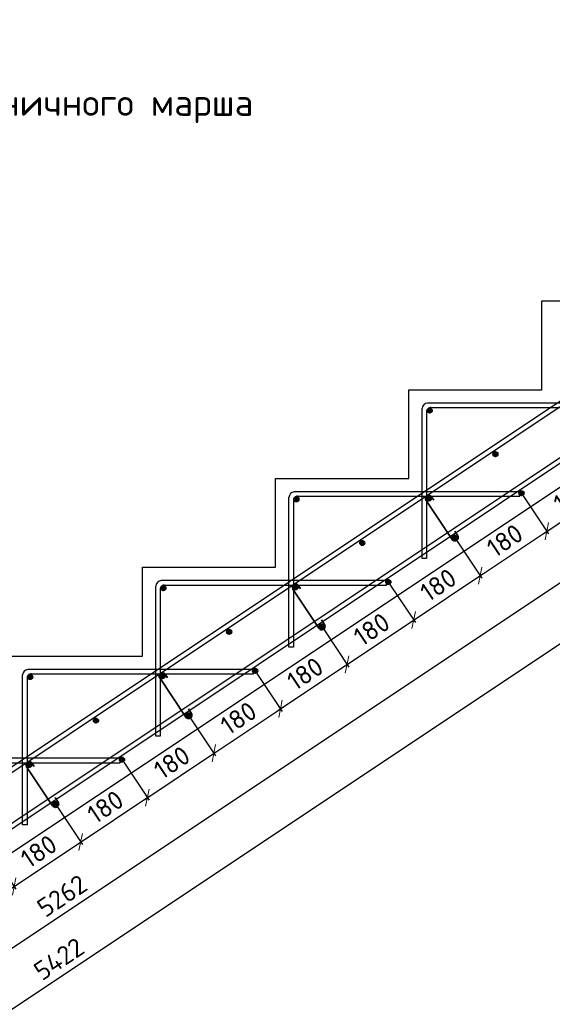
# Model space of a CAD drawing. Header units: millimetres. Extents: x 125896 to 2572636, y -120305 to 130347.
# Tile 17 of 256: x 310140 to 316140, y -108523 to -97434. Entities that reach past the tile are written whole.
import ezdxf

# ---------------------------------------------------------------- set-up
doc = ezdxf.new("R2010")
doc.units = ezdxf.units.MM
doc.linetypes.add('CENTER', pattern=[2, 1.25, -0.25, 0.25, -0.25])
for name, color, linetype, lineweight in [('Арматура', 152, 'Continuous', 40), ('ОСИ', 7, 'CENTER', 15), ('Основная 0.35', 200, 'Continuous', 35), ('Столовая Двери и окна', 7, 'Continuous', 15), ('ТЕКСТ', 7, 'Continuous', 15)]:
    doc.layers.add(name, color=color, linetype=linetype, lineweight=lineweight)
doc.styles.get("Standard").update_dxf_attribs({"font": 'isocpeur.ttf'})
doc.styles.add('ГОСТ', font='isocpeur.ttf')
doc.dimstyles.new('Осевые', dxfattribs={"dimscale": 0.7, "dimtxt": 450, "dimasz": 400, "dimexe": 100, "dimexo": 100, "dimgap": 100, "dimtad": 1, "dimdec": 0, "dimzin": 0, "dimdsep": 46, "dimtxsty": 'Standard', "dimblk": 'OBLIQUE', "dimcen": 9, "dimdle": 100, "dimazin": 0, "dimtm": 1e-09, "dimtfac": 1, "dimtdec": 0, "dimtofl": 0, "dimtmove": 0, "dimatfit": 3, "dimfxl": 1, "dimtolj": 1, "dimtzin": 0, "dimarcsym": 0})

# ---------------------------------------------------------------- blocks, each defined once
blk = doc.blocks.new('_OBLIQUE')
at = {"color": 0, "linetype": 'ByBlock'}
blk.add_line((-0.5, -0.5), (0.5, 0.5), dxfattribs=at)
blk = doc.blocks.new('*D901')
at = {"layer": 'Defpoints', "color": 0, "linetype": 'ByBlock', "lineweight": 20, "ltscale": 13, "transparency": 16777216}
for p in [(321041, -99220, -900), (321661, -100149), (299149, -113814, -900)]:
    blk.add_point(p, dxfattribs=at)
at = {"layer": 'ОСИ', "color": 0, "linetype": 'ByBlock', "lineweight": -2, "ltscale": 13, "transparency": 16777216}
for p, q in [((321060, -99249), (321680, -100178)), ((299740, -114763), (321690, -100130)), ((299169, -113843), (299789, -114773))]:
    blk.add_line(p, q, dxfattribs=at)
at = {"layer": 'ОСИ', "color": 0, "linetype": 'ByBlock', "lineweight": -2, "ltscale": 13, "transparency": 16777216, "xscale": 140, "yscale": 140, "zscale": 140}
for p, rotation in [((321661, -100149), 33.69006752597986), ((299769, -114743), 213.6900675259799)]:
    blk.add_blockref('_OBLIQUE', p, dxfattribs=dict(at, rotation=rotation))
at = {"layer": 'ОСИ', "color": 0, "linetype": 'ByBlock', "ltscale": 13, "transparency": 16777216, "insert": (310618, -107301), "char_height": 210, "attachment_point": 5, "rotation": 33.6901}
blk.add_mtext('\\A1;5262', dxfattribs=at)
blk = doc.blocks.new('*D902')
at = {"layer": 'Defpoints', "color": 0, "linetype": 'ByBlock', "lineweight": 20, "ltscale": 13, "transparency": 16777216}
for p in [(320728, -98793, -996), (321959, -100638), (298171, -113831, -996)]:
    blk.add_point(p, dxfattribs=at)
at = {"layer": 'ОСИ', "color": 0, "linetype": 'ByBlock', "lineweight": -2, "ltscale": 13, "transparency": 16777216}
for p, q in [((320748, -98822), (321978, -100667)), ((299373, -115696), (321988, -100619)), ((298191, -113860), (299421, -115705))]:
    blk.add_line(p, q, dxfattribs=at)
at = {"layer": 'ОСИ', "color": 0, "linetype": 'ByBlock', "lineweight": -2, "ltscale": 13, "transparency": 16777216, "xscale": 140, "yscale": 140, "zscale": 140}
for p, rotation in [((321959, -100638), 33.69006752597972), ((299402, -115676), 213.6900675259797)]:
    blk.add_blockref('_OBLIQUE', p, dxfattribs=dict(at, rotation=rotation))
at = {"layer": 'ОСИ', "color": 0, "linetype": 'ByBlock', "ltscale": 13, "transparency": 16777216, "insert": (310583, -108012), "char_height": 210, "attachment_point": 5, "rotation": 33.6901}
blk.add_mtext('\\A1;5422', dxfattribs=at)
blk = doc.blocks.new('*D861')
at = {"layer": 'Defpoints', "color": 0, "linetype": 'ByBlock', "lineweight": 20, "ltscale": 13, "transparency": 16777216}
for p in [(310543, -106267, 96), (309793, -106767, 96), (310828, -106695)]:
    blk.add_point(p, dxfattribs=at)
at = {"layer": 'ОСИ', "color": 0, "linetype": 'ByBlock', "lineweight": -2, "ltscale": 13, "transparency": 16777216}
for p, q in [((310562, -106296), (310848, -106724)), ((310049, -107215), (310857, -106676)), ((309812, -106796), (310098, -107224))]:
    blk.add_line(p, q, dxfattribs=at)
at = {"layer": 'ОСИ', "color": 0, "linetype": 'ByBlock', "lineweight": -2, "ltscale": 13, "transparency": 16777216, "xscale": 140, "yscale": 140, "zscale": 140}
for p, rotation in [((310828, -106695), 33.69006752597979), ((310078, -107195), 213.6900675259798)]:
    blk.add_blockref('_OBLIQUE', p, dxfattribs=dict(at, rotation=rotation))
at = {"layer": 'ОСИ', "color": 0, "linetype": 'ByBlock', "ltscale": 13, "transparency": 16777216, "insert": (310356, -106800), "char_height": 210, "attachment_point": 5, "rotation": 33.6901}
blk.add_mtext('\\A1;180', dxfattribs=at)
blk = doc.blocks.new('*D862')
at = {"layer": 'Defpoints', "color": 0, "linetype": 'ByBlock', "lineweight": 20, "ltscale": 13, "transparency": 16777216}
for p in [(311293, -105767, 96), (311578, -106195), (310543, -106267, 96)]:
    blk.add_point(p, dxfattribs=at)
at = {"layer": 'ОСИ', "color": 0, "linetype": 'ByBlock', "lineweight": -2, "ltscale": 13, "transparency": 16777216}
for p, q in [((311312, -105796), (311598, -106224)), ((310799, -106715), (311607, -106176)), ((310562, -106296), (310848, -106724))]:
    blk.add_line(p, q, dxfattribs=at)
at = {"layer": 'ОСИ', "color": 0, "linetype": 'ByBlock', "lineweight": -2, "ltscale": 13, "transparency": 16777216, "xscale": 140, "yscale": 140, "zscale": 140}
for p, rotation in [((311578, -106195), 33.69006752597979), ((310828, -106695), 213.6900675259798)]:
    blk.add_blockref('_OBLIQUE', p, dxfattribs=dict(at, rotation=rotation))
at = {"layer": 'ОСИ', "color": 0, "linetype": 'ByBlock', "ltscale": 13, "transparency": 16777216, "insert": (311106, -106300), "char_height": 210, "attachment_point": 5, "rotation": 33.6901}
blk.add_mtext('\\A1;180', dxfattribs=at)
blk = doc.blocks.new('*D863')
at = {"layer": 'Defpoints', "color": 0, "linetype": 'ByBlock', "lineweight": 20, "ltscale": 13, "transparency": 16777216}
for p in [(312043, -105267, 96), (311293, -105767, 96), (312328, -105695)]:
    blk.add_point(p, dxfattribs=at)
at = {"layer": 'ОСИ', "color": 0, "linetype": 'ByBlock', "lineweight": -2, "ltscale": 13, "transparency": 16777216}
for p, q in [((312062, -105296), (312348, -105724)), ((311549, -106215), (312357, -105676)), ((311312, -105796), (311598, -106224))]:
    blk.add_line(p, q, dxfattribs=at)
at = {"layer": 'ОСИ', "color": 0, "linetype": 'ByBlock', "lineweight": -2, "ltscale": 13, "transparency": 16777216, "xscale": 140, "yscale": 140, "zscale": 140}
for p, rotation in [((312328, -105695), 33.69006752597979), ((311578, -106195), 213.6900675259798)]:
    blk.add_blockref('_OBLIQUE', p, dxfattribs=dict(at, rotation=rotation))
at = {"layer": 'ОСИ', "color": 0, "linetype": 'ByBlock', "ltscale": 13, "transparency": 16777216, "insert": (311856, -105800), "char_height": 210, "attachment_point": 5, "rotation": 33.6901}
blk.add_mtext('\\A1;180', dxfattribs=at)
blk = doc.blocks.new('*D864')
at = {"layer": 'Defpoints', "color": 0, "linetype": 'ByBlock', "lineweight": 20, "ltscale": 13, "transparency": 16777216}
for p in [(312793, -104767, 96), (313078, -105195), (312043, -105267, 96)]:
    blk.add_point(p, dxfattribs=at)
at = {"layer": 'ОСИ', "color": 0, "linetype": 'ByBlock', "lineweight": -2, "ltscale": 13, "transparency": 16777216}
for p, q in [((312812, -104796), (313098, -105224)), ((312299, -105715), (313107, -105176)), ((312062, -105296), (312348, -105724))]:
    blk.add_line(p, q, dxfattribs=at)
at = {"layer": 'ОСИ', "color": 0, "linetype": 'ByBlock', "lineweight": -2, "ltscale": 13, "transparency": 16777216, "xscale": 140, "yscale": 140, "zscale": 140}
for p, rotation in [((313078, -105195), 33.69006752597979), ((312328, -105695), 213.6900675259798)]:
    blk.add_blockref('_OBLIQUE', p, dxfattribs=dict(at, rotation=rotation))
at = {"layer": 'ОСИ', "color": 0, "linetype": 'ByBlock', "ltscale": 13, "transparency": 16777216, "insert": (312606, -105300), "char_height": 210, "attachment_point": 5, "rotation": 33.6901}
blk.add_mtext('\\A1;180', dxfattribs=at)
blk = doc.blocks.new('*D865')
at = {"layer": 'Defpoints', "color": 0, "linetype": 'ByBlock', "lineweight": 20, "ltscale": 13, "transparency": 16777216}
for p in [(313543, -104267, 96), (312793, -104767, 96), (313828, -104695)]:
    blk.add_point(p, dxfattribs=at)
at = {"layer": 'ОСИ', "color": 0, "linetype": 'ByBlock', "lineweight": -2, "ltscale": 13, "transparency": 16777216}
for p, q in [((313562, -104296), (313848, -104724)), ((313049, -105215), (313857, -104676)), ((312812, -104796), (313098, -105224))]:
    blk.add_line(p, q, dxfattribs=at)
at = {"layer": 'ОСИ', "color": 0, "linetype": 'ByBlock', "lineweight": -2, "ltscale": 13, "transparency": 16777216, "xscale": 140, "yscale": 140, "zscale": 140}
for p, rotation in [((313828, -104695), 33.69006752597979), ((313078, -105195), 213.6900675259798)]:
    blk.add_blockref('_OBLIQUE', p, dxfattribs=dict(at, rotation=rotation))
at = {"layer": 'ОСИ', "color": 0, "linetype": 'ByBlock', "ltscale": 13, "transparency": 16777216, "insert": (313356, -104800), "char_height": 210, "attachment_point": 5, "rotation": 33.6901}
blk.add_mtext('\\A1;180', dxfattribs=at)
blk = doc.blocks.new('*D866')
at = {"layer": 'Defpoints', "color": 0, "linetype": 'ByBlock', "lineweight": 20, "ltscale": 13, "transparency": 16777216}
for p in [(314293, -103767, 96), (314578, -104195), (313543, -104267, 96)]:
    blk.add_point(p, dxfattribs=at)
at = {"layer": 'ОСИ', "color": 0, "linetype": 'ByBlock', "lineweight": -2, "ltscale": 13, "transparency": 16777216}
for p, q in [((314312, -103796), (314598, -104224)), ((313799, -104715), (314607, -104176)), ((313562, -104296), (313848, -104724))]:
    blk.add_line(p, q, dxfattribs=at)
at = {"layer": 'ОСИ', "color": 0, "linetype": 'ByBlock', "lineweight": -2, "ltscale": 13, "transparency": 16777216, "xscale": 140, "yscale": 140, "zscale": 140}
for p, rotation in [((314578, -104195), 33.69006752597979), ((313828, -104695), 213.6900675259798)]:
    blk.add_blockref('_OBLIQUE', p, dxfattribs=dict(at, rotation=rotation))
at = {"layer": 'ОСИ', "color": 0, "linetype": 'ByBlock', "ltscale": 13, "transparency": 16777216, "insert": (314106, -104300), "char_height": 210, "attachment_point": 5, "rotation": 33.6901}
blk.add_mtext('\\A1;180', dxfattribs=at)
blk = doc.blocks.new('*D867')
at = {"layer": 'Defpoints', "color": 0, "linetype": 'ByBlock', "lineweight": 20, "ltscale": 13, "transparency": 16777216}
for p in [(315043, -103267, 96), (314293, -103767, 96), (315328, -103695)]:
    blk.add_point(p, dxfattribs=at)
at = {"layer": 'ОСИ', "color": 0, "linetype": 'ByBlock', "lineweight": -2, "ltscale": 13, "transparency": 16777216}
for p, q in [((315062, -103296), (315348, -103724)), ((314549, -104215), (315357, -103676)), ((314312, -103796), (314598, -104224))]:
    blk.add_line(p, q, dxfattribs=at)
at = {"layer": 'ОСИ', "color": 0, "linetype": 'ByBlock', "lineweight": -2, "ltscale": 13, "transparency": 16777216, "xscale": 140, "yscale": 140, "zscale": 140}
for p, rotation in [((315328, -103695), 33.69006752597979), ((314578, -104195), 213.6900675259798)]:
    blk.add_blockref('_OBLIQUE', p, dxfattribs=dict(at, rotation=rotation))
at = {"layer": 'ОСИ', "color": 0, "linetype": 'ByBlock', "ltscale": 13, "transparency": 16777216, "insert": (314856, -103800), "char_height": 210, "attachment_point": 5, "rotation": 33.6901}
blk.add_mtext('\\A1;180', dxfattribs=at)
blk = doc.blocks.new('*D868')
at = {"layer": 'Defpoints', "color": 0, "linetype": 'ByBlock', "lineweight": 20, "ltscale": 13, "transparency": 16777216}
for p in [(315793, -102767, 96), (316078, -103195), (315043, -103267, 96)]:
    blk.add_point(p, dxfattribs=at)
at = {"layer": 'ОСИ', "color": 0, "linetype": 'ByBlock', "lineweight": -2, "ltscale": 13, "transparency": 16777216}
for p, q in [((315812, -102796), (316098, -103224)), ((315299, -103715), (316107, -103176)), ((315062, -103296), (315348, -103724))]:
    blk.add_line(p, q, dxfattribs=at)
at = {"layer": 'ОСИ', "color": 0, "linetype": 'ByBlock', "lineweight": -2, "ltscale": 13, "transparency": 16777216, "xscale": 140, "yscale": 140, "zscale": 140}
for p, rotation in [((316078, -103195), 33.69006752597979), ((315328, -103695), 213.6900675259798)]:
    blk.add_blockref('_OBLIQUE', p, dxfattribs=dict(at, rotation=rotation))
at = {"layer": 'ОСИ', "color": 0, "linetype": 'ByBlock', "ltscale": 13, "transparency": 16777216, "insert": (315606, -103300), "char_height": 210, "attachment_point": 5, "rotation": 33.6901}
blk.add_mtext('\\A1;180', dxfattribs=at)
blk = doc.blocks.new('*D869')
at = {"layer": 'Defpoints', "color": 0, "linetype": 'ByBlock', "lineweight": 20, "ltscale": 13, "transparency": 16777216}
for p in [(316543, -102267, 96), (315793, -102767, 96), (316828, -102695)]:
    blk.add_point(p, dxfattribs=at)
at = {"layer": 'ОСИ', "color": 0, "linetype": 'ByBlock', "lineweight": -2, "ltscale": 13, "transparency": 16777216}
for p, q in [((316562, -102296), (316848, -102724)), ((316049, -103215), (316857, -102676)), ((315812, -102796), (316098, -103224))]:
    blk.add_line(p, q, dxfattribs=at)
at = {"layer": 'ОСИ', "color": 0, "linetype": 'ByBlock', "lineweight": -2, "ltscale": 13, "transparency": 16777216, "xscale": 140, "yscale": 140, "zscale": 140}
for p, rotation in [((316828, -102695), 33.69006752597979), ((316078, -103195), 213.6900675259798)]:
    blk.add_blockref('_OBLIQUE', p, dxfattribs=dict(at, rotation=rotation))
at = {"layer": 'ОСИ', "color": 0, "linetype": 'ByBlock', "ltscale": 13, "transparency": 16777216, "insert": (316356, -102800), "char_height": 210, "attachment_point": 5, "rotation": 33.6901}
blk.add_mtext('\\A1;180', dxfattribs=at)

msp = doc.modelspace()

# ---------------------------------------------------------------- hatches: boundary and pattern name
at = {"layer": 'Арматура'}
h = msp.add_hatch(color=256, dxfattribs=at)
edge = h.paths.add_edge_path()
edge.add_arc((314758.6, -101836.3), 25, 0, 360)
h = msp.add_hatch(color=256, dxfattribs=at)
edge = h.paths.add_edge_path()
edge.add_arc((315499.8, -102327.5), 25, 0, 360)
h = msp.add_hatch(color=256, dxfattribs=at)
edge = h.paths.add_edge_path()
edge.add_arc((315792.9, -102767.1), 25, 0, 360)
h = msp.add_hatch(color=256, dxfattribs=at)
edge = h.paths.add_edge_path()
edge.add_arc((313258.6, -102836.3), 25, 0, 360)
h = msp.add_hatch(color=256, dxfattribs=at)
edge = h.paths.add_edge_path()
edge.add_arc((314749.8, -102827.5), 25, 0, 360)
h = msp.add_hatch(color=256, dxfattribs=at)
edge = h.paths.add_edge_path()
edge.add_arc((313999.8, -103327.5), 25, 0, 360)
h = msp.add_hatch(color=256, dxfattribs=at)
edge = h.paths.add_edge_path()
edge.add_arc((315042.9, -103267.1), 25, 0, 360)
h = msp.add_hatch(color=256, dxfattribs=at)
edge = h.paths.add_edge_path()
edge.add_arc((314292.9, -103767.1), 25, 0, 360)
h = msp.add_hatch(color=256, dxfattribs=at)
edge = h.paths.add_edge_path()
edge.add_arc((311758.6, -103836.3), 25, 0, 360)
h = msp.add_hatch(color=256, dxfattribs=at)
edge = h.paths.add_edge_path()
edge.add_arc((313249.8, -103827.5), 25, 0, 360)
h = msp.add_hatch(color=256, dxfattribs=at)
edge = h.paths.add_edge_path()
edge.add_arc((312499.8, -104327.5), 25, 0, 360)
h = msp.add_hatch(color=256, dxfattribs=at)
edge = h.paths.add_edge_path()
edge.add_arc((313542.9, -104267.1), 25, 0, 360)
h = msp.add_hatch(color=256, dxfattribs=at)
edge = h.paths.add_edge_path()
edge.add_arc((312792.9, -104767.1), 25, 0, 360)
h = msp.add_hatch(color=256, dxfattribs=at)
edge = h.paths.add_edge_path()
edge.add_arc((310258.6, -104836.3), 25, 0, 360)
h = msp.add_hatch(color=256, dxfattribs=at)
edge = h.paths.add_edge_path()
edge.add_arc((311749.8, -104827.5), 25, 0, 360)
h = msp.add_hatch(color=256, dxfattribs=at)
edge = h.paths.add_edge_path()
edge.add_arc((310999.8, -105327.5), 25, 0, 360)
h = msp.add_hatch(color=256, dxfattribs=at)
edge = h.paths.add_edge_path()
edge.add_arc((312042.9, -105267.1), 25, 0, 360)
h = msp.add_hatch(color=256, dxfattribs=at)
edge = h.paths.add_edge_path()
edge.add_arc((311292.9, -105767.1), 25, 0, 360)
h = msp.add_hatch(color=256, dxfattribs=at)
edge = h.paths.add_edge_path()
edge.add_arc((310249.8, -105827.5), 25, 0, 360)
h = msp.add_hatch(color=256, dxfattribs=at)
edge = h.paths.add_edge_path()
edge.add_arc((310542.9, -106267.1), 25, 0, 360)

# ---------------------------------------------------------------- linework, layer by layer
for centre in [(314758.6, -101836.3), (315499.8, -102327.5), (315792.9, -102767.1, 95.9), (313258.6, -102836.3), (314749.8, -102827.5), (313999.8, -103327.5), (315042.9, -103267.1, 95.9), (314292.9, -103767.1, 95.9), (311758.6, -103836.3), (313249.8, -103827.5), (312499.8, -104327.5), (313542.9, -104267.1, 95.9), (312792.9, -104767.1, 95.9), (310258.6, -104836.3), (311749.8, -104827.5), (310999.8, -105327.5), (312042.9, -105267.1, 95.9), (311292.9, -105767.1, 95.9), (310249.8, -105827.5), (310542.9, -106267.1, 95.9)]:
    msp.add_circle(centre, 25, dxfattribs=at)
at = {"layer": 'Основная 0.35'}
for p, q in [((315011.2, -103287.2, 95.9), (314718.1, -102847.6)), ((314781.4, -102807.4), (314805.2, -102844.9)), ((315074.5, -103247, 95.9), (315041.2, -103194.5, 95.9)), ((313511.2, -104287.2, 95.9), (313218.1, -103847.6)), ((313281.4, -103807.4), (313305.2, -103844.9)), ((313574.5, -104247, 95.9), (313541.2, -104194.5, 95.9)), ((312011.2, -105287.2, 95.9), (311718.1, -104847.6)), ((311781.4, -104807.4), (311805.2, -104844.9)), ((312074.5, -105247, 95.9), (312041.2, -105194.5, 95.9)), ((310511.2, -106287.2, 95.9), (310218.1, -105847.6)), ((310281.4, -105807.4), (310305.2, -105844.9)), ((310574.5, -106247, 95.9), (310541.2, -106194.5, 95.9))]:
    msp.add_line(p, q, dxfattribs=at)
for centre, start, end in [((314749.8, -102827.5), 32.40892, 212.40892), ((315042.9, -103267.1, 95.9), 212.40892, 32.40892), ((313249.8, -103827.5), 32.40892, 212.40892), ((313542.9, -104267.1, 95.9), 212.40892, 32.40892), ((311749.8, -104827.5), 32.40892, 212.40892), ((312042.9, -105267.1, 95.9), 212.40892, 32.40892), ((310249.8, -105827.5), 32.40892, 212.40892), ((310542.9, -106267.1, 95.9), 212.40892, 32.40892)]:
    msp.add_arc(centre, 37.5, start, end, dxfattribs=at)
at = {"layer": 'Столовая Двери и окна', "color": 18, "lineweight": 30, "true_color": 0x000000}
msp.add_line((320873.6, -99601.3, -1170), (299273.6, -114001.3, -900), dxfattribs=at)
msp.add_lwpolyline([(310023.6, -104601.3), (311523.6, -104601.3), (311523.6, -103601.3), (313023.6, -103601.3), (313023.6, -102601.3), (314523.6, -102601.3), (314523.6, -101601.3), (316023.6, -101601.3), (316023.6, -100601.3), (317523.6, -100601.3), (317523.6, -99601.3), (319023.6, -99601.3), (319023.6, -98601.3), (320523.6, -98601.3), (320523.6, -98601.3), (322523.6, -98601.3)], dxfattribs=at)
at = {"layer": 'Столовая Двери и окна', "color": 146, "lineweight": 30, "true_color": 0x105689}
for points, elevation in [([(320728.2, -98792.8), (320700.5, -98751.2), (298143.6, -113789.1), (298171.3, -113830.7)], -995.9), ([(321040.7, -99219.5), (321013, -99177.9), (299121.7, -113772.1), (299149.5, -113813.7)], -900)]:
    msp.add_lwpolyline(points, close=True, dxfattribs=dict(at, elevation=elevation))
for points in [[(314768.1, -101801.3), (317273.6, -101801.3), (317273.6, -101751.3), (314733.7, -101751.3), (314733.7, -101751.3), (314733.7, -101751.3)], [(314723.6, -101843.3), (314723.6, -103501.3), (314673.6, -103501.3), (314673.6, -101813.7)], [(313268.1, -102801.3), (315773.6, -102801.3), (315773.6, -102751.3), (313233.7, -102751.3), (313233.7, -102751.3), (313233.7, -102751.3)], [(313223.6, -102843.3), (313223.6, -104501.3), (313173.6, -104501.3), (313173.6, -102813.7)], [(311768.1, -103801.3), (314273.6, -103801.3), (314273.6, -103751.3), (311733.7, -103751.3), (311733.7, -103751.3), (311733.7, -103751.3)], [(311723.6, -103843.3), (311723.6, -105501.3), (311673.6, -105501.3), (311673.6, -103813.7)], [(310268.1, -104801.3), (312773.6, -104801.3), (312773.6, -104751.3), (310233.7, -104751.3), (310233.7, -104751.3), (310233.7, -104751.3)], [(310223.6, -104843.3), (310223.6, -106501.3), (310173.6, -106501.3), (310173.6, -104813.7)], [(308768.1, -105801.3), (311273.6, -105801.3), (311273.6, -105751.3), (308733.7, -105751.3), (308733.7, -105751.3), (308733.7, -105751.3)]]:
    msp.add_lwpolyline(points, dxfattribs=at)
for centre, radius, start, end in [((314742.1, -101819.6), 68.8, 97.03929, 175.07833), ((314769.7, -101847.5), 46.3, 86.19482, 184.74031), ((313242.1, -102819.6), 68.8, 97.03929, 175.07833), ((313269.7, -102847.5), 46.3, 86.19482, 184.74031), ((311742.1, -103819.6), 68.8, 97.03929, 175.07833), ((311769.7, -103847.5), 46.3, 86.19482, 184.74031), ((310242.1, -104819.6), 68.8, 97.03929, 175.07833), ((310269.7, -104847.5), 46.3, 86.19482, 184.74031)]:
    msp.add_arc(centre, radius, start, end, dxfattribs=at)

# ---------------------------------------------------------------- texts
at = {"insert": (226281.3, -87218.1), "char_height": 250, "attachment_point": 1, "style": 'ГОСТ'}
msp.add_mtext_dynamic_manual_height_columns('\\A1;\\pi9384.38;{\\H1.5152x;\\P\\pi1250;Общие указания\\P\\pi250;}1.^IРабочая документация разработана в соответствии с заданием на проектирование, требованиями действующих технических регламентов, стандартов, сводов правил и других документов, содержащих установленные требования.\\P2.^IРабочая документация выполнена в соответствии со следующими нормативными и техническими документами:\\P-^IСП 20.13330.2016 "Нагрузки и Воздействия";\\P-^IСП 63.13330.2012 "Бетонные и железобетонные конструкции. Основные положения";\\P-^IСП 22.13330.2016 "Основания зданий и сооружений";\\P-^IСП 45.13330.2012 "Земляные сооружения, основания и фундаменты".\\P3.   За относительную отметку 0,000 принята отметка чистого пола первого этажа.\\P4.^IПеречень видов работ, для которых необходимо составлять акты освидетельствования скрытых работ:\\P-^Iармирование конструкций;\\P-^Iосвидетельствование опалубки перед бетонированием;\\P-^Iвыполнение сварочных работ;\\P-^Iотбор контрольных проб бетона;\\P-^Iсоответствие законченных железобетонных конструкций проекту с отображением качества работ;\\P-^Iустройство монолитных конструкций, выполняемых в зимнее время;  \\P\\pi0;  -    устройство гидроизоляции;\\P\\pi250;-^Iуплотнение грунтов и обратную засыпку.\\PЗапрещается выполнение последующих работ при отсутствии актов освидетельствования предшествующих скрытых работ во всех случаях.\\P\\pi0;        5. Проект рассчитан на производство работ в период положительных температур. В случае выполнения работ при отрицательных температурах необходимо выполнять требования СНиП часть 3 по производству работ и ППР.\\P        6. При минимальной температуре воздуха до минус 15°С допускается: выдерживание бетона в конструкции методом термоса, при предварительном разогреве бетонной смеси, форсированный электроразогрев бетона в конструкции с повторным уплотнением.\\P\\pi250;При минимальной температуре воздуха до минус 25°С допускается: обогрев бетона в греющей опалубке с помощью низкотемпературных электронагревателей, электродный сквозной прогрев бетона, электрообогрев с помощью греющего провода.\\P\\pi0;7. При отрицательной температуре воздуха уплотнение грунта обратной засыпки в траншеях должно \\Pосуществляться до достижения коэффициента уплотнения 0,98. \\PВремя уплотнения грунта в зависимости от температуры воздуха: \\P\\pi250;-^Iпри t{\\H0.7x;\\So^ ;}-5, 90-120 минут; при t{\\H0.7x;\\So^ ;\\H1.42857x;-10, 60-90 минут; }при t{\\H0.7x;\\So^ ;\\H1.42857x;-20, 40-60 минут; }при t{\\H0.7x;\\So^ ;\\H1.42857x;-30, 20-30 минут;\\P\\pi0;Работы по выполнению насыпей и обратных засыпок при отрицательных температурах должны производить с учетом следующих требований:\\P\\pi250;-^Iподготовку поверхности (основания) насыпи и обратных засыпок следует выполнять с полным удалением снега, льда, промерзшего слоя слабого и пучинистого грунта на всю его глубину;\\P-^Iотсыпку в насыпь и обратные засыпки грунтов необходимо производить при их природной влажности и в талом состоянии с содержанием комьев мерзлого грунта, не превышающим требований, приведенных в приложении М СП 45.13330.2017. Свод правил. Земляные сооружения, основания и фундаменты., и, как правило, на не промерзшие ранее отсыпанные и уплотненные слои. В отдельных случаях при согласовании с автором проекта допускается грунты отсыпать на непучинистые грунты, промерзшие на глубину не более 15 см;\\P-^Iпри пониженной влажности отсыпанных грунтов для их уплотнения следует применять более тяжелое грунтоуплотняющее оборудование; \\P-^Iработы по отсыпке и уплотнению каждого слоя должны выполнять в течение одной рабочей смены; - при выполнении насыпей из глинистых грунтов при обильном снеговыпадении все работы должны быть прекращены; - перерывы в работах по выполнению насыпей и обратных засыпок допускаются только при условиях, что за время перерыва глубина промерзания ранее уплотненных пучинистых грунтов не превысит 15 см или на время перерыва ранее уплотненные грунты утепляются специальными средствами (например, маловлажным рыхлым грунтом, который в последующем удаляется); - все работы по отсыпке грунтов и их уплотнению выполняют с повышенной интенсивностью.}', width=20474.372, gutter_width=5800, heights=[24436.9], dxfattribs=at)
at = {"layer": 'ТЕКСТ', "lineweight": 25}
msp.add_text('Армирование лестничного марша', height=300, dxfattribs=at).set_placement((306397.8, -98517.1))

# ---------------------------------------------------------------- dimensions: what is measured, and where the dimension line sits
at = {"layer": 'ОСИ', "linetype": 'ByBlock', "ltscale": 13}
for p1, p2, distance, picture, middle in [((298171.3, -113830.7, -995.9), (320728.2, -98792.8, -995.9), -2218, '*D902', (310583, -108011.7)), ((299149.5, -113813.7, -900), (321040.7, -99219.5, -900), -1117.5, '*D901', (310617.9, -107300.8)), ((315792.9, -102767.1, 95.9), (316542.9, -102267.1, 95.9), -514.5, '*D869', (316356.2, -102799.6)), ((315042.9, -103267.1, 95.9), (315792.9, -102767.1, 95.9), -514.5, '*D868', (315606.2, -103299.6)), ((314292.9, -103767.1, 95.9), (315042.9, -103267.1, 95.9), -514.5, '*D867', (314856.2, -103799.6)), ((313542.9, -104267.1, 95.9), (314292.9, -103767.1, 95.9), -514.5, '*D866', (314106.2, -104299.6)), ((312792.9, -104767.1, 95.9), (313542.9, -104267.1, 95.9), -514.5, '*D865', (313356.2, -104799.6)), ((312042.9, -105267.1, 95.9), (312792.9, -104767.1, 95.9), -514.5, '*D864', (312606.2, -105299.6)), ((311292.9, -105767.1, 95.9), (312042.9, -105267.1, 95.9), -514.5, '*D863', (311856.2, -105799.6)), ((310542.9, -106267.1, 95.9), (311292.9, -105767.1, 95.9), -514.5, '*D862', (311106.2, -106299.6)), ((309792.9, -106767.1, 95.9), (310542.9, -106267.1, 95.9), -514.5, '*D861', (310356.2, -106799.6))]:
    dim = msp.add_aligned_dim(p1=p1, p2=p2, distance=distance, dimstyle='Осевые', override={"dimtxt": 300, "dimasz": 200, "dimexe": 50, "dimexo": 50, "dimlfac": 0.2, "dimdle": 50, "dimtmove": 1}, dxfattribs=at)
    dim.commit()
    dim.dimension.update_dxf_attribs({"geometry": picture, "text_midpoint": middle})

doc.saveas('drawing.dxf')
